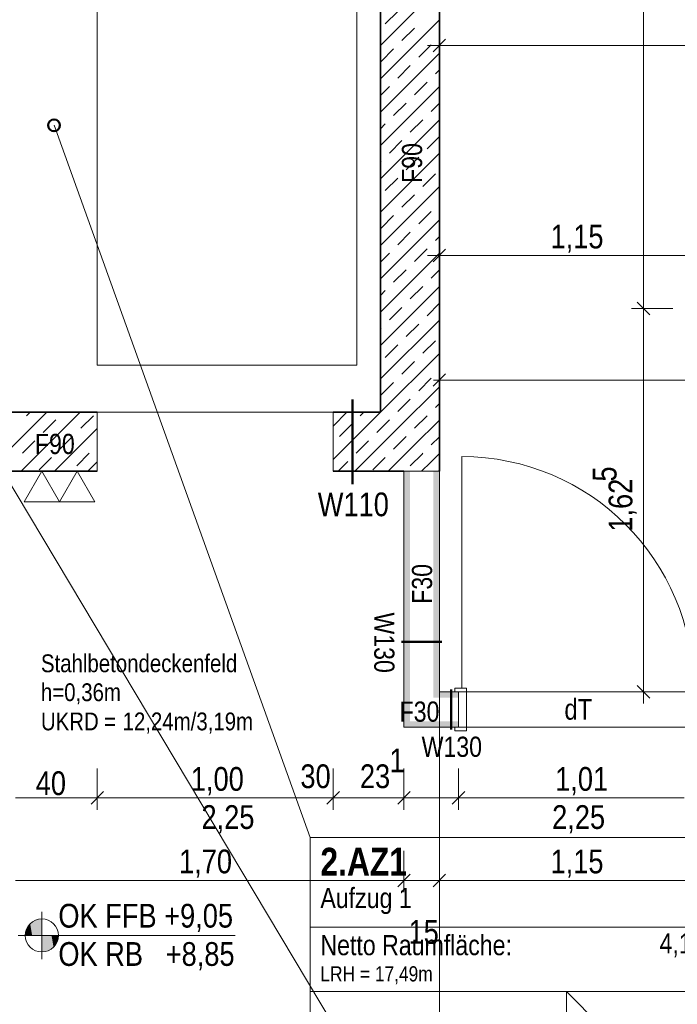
# Model space of a CAD drawing. Extents: x -634 to 300, y 62 to 1102.
# Tile 92 of 125: x -458 to -402, y 614 to 697. Entities that reach past the tile are written whole.
import ezdxf
from ezdxf.lldxf.tags import DXFTag

# ---------------------------------------------------------------- set-up
doc = ezdxf.new("R2010")
doc.units = 0
doc.layers.get('0').update_dxf_attribs({"lineweight": 13})
for name, color, linetype, lineweight, true_color in [('00 -Bauelemente -Gipskarton', 7, 'Continuous', 9, 0xff7fe6), ('00 -Bauelemente -Stahlbeton', 7, 'Continuous', 9, 0xff7fe6), ('30 -34 Innenwände- 1 tragend', 7, 'Continuous', 13, 0xdd0806), ('30 -34 Innenwände- 2 nichttragend', 7, 'Continuous', 18, 0xff7fe6), ('30 -34 Innenwände- 4 Türen_Fenster', 9, 'Continuous', 15, 0x808080), ('60- 61 allgemeine Ausstattung- 1 Möbel', 9, 'Continuous', 9, 0x808080), ('70 -72 Beschriftung- 1 Beschriftung allgemein', 7, 'Continuous', 9, 0xff6633), ('70 -72 Beschriftung- 2 Beschriftung Bauteile', 7, 'Continuous', 9, 0x9999ff), ('70 -75 Raumstempel- 1 Raumstempel-A06CPVZWL0', 1, 'Continuous', 50, 0xff0000), ('70 -75 Raumstempel-2 Verweislinie', 3, 'Continuous', 9, 0x00ff00), ('70 -76 Bemaßung- 2 Allgemein', 9, 'Continuous', 5, 0x808080)]:
    doc.layers.add(name, color=color, linetype=linetype, lineweight=lineweight, true_color=true_color)
for name, color, linetype, lineweight in [('70 -72 Beschriftung- 5 Höhenkoten-A06CPVZXL0', 7, 'Continuous', 15), ('70 -75 Raumstempel- 3 Wandstempel', 7, 'Continuous', 50), ('Keine-A06CPVZYL0', 7, 'Continuous', 9)]:
    doc.layers.add(name, color=color, linetype=linetype, lineweight=lineweight)
doc.styles.get("Standard").update_dxf_attribs({"font": 'ARIALN.TTF'})
tags = doc.linetypes.add('fein_strichliert-A06CPW01L0', pattern=[4, 1, -2, 1]).pattern_tags.tags
tags[8:9] = [DXFTag(74, 4), DXFTag(75, 0), DXFTag(340, '0'), DXFTag(46, 0.0), DXFTag(50, 0.0), DXFTag(44, 0.0), DXFTag(45, 0.0)]
tags[6:7] = [DXFTag(74, 4), DXFTag(75, 0), DXFTag(340, '0'), DXFTag(46, 0.0), DXFTag(50, 0.0), DXFTag(44, 0.0), DXFTag(45, 0.0)]
tags[4:5] = [DXFTag(74, 4), DXFTag(75, 0), DXFTag(340, '0'), DXFTag(46, 0.0), DXFTag(50, 0.0), DXFTag(44, 0.0), DXFTag(45, 0.0)]
tags = doc.linetypes.add('grob-A06CPVZVL0', pattern=[14, 3, -8, 3]).pattern_tags.tags
tags[8:9] = [DXFTag(74, 4), DXFTag(75, 0), DXFTag(340, '0'), DXFTag(46, 0.0), DXFTag(50, 0.0), DXFTag(44, 0.0), DXFTag(45, 0.0)]
tags[6:7] = [DXFTag(74, 4), DXFTag(75, 0), DXFTag(340, '0'), DXFTag(46, 0.0), DXFTag(50, 0.0), DXFTag(44, 0.0), DXFTag(45, 0.0)]
tags[4:5] = [DXFTag(74, 4), DXFTag(75, 0), DXFTag(340, '0'), DXFTag(46, 0.0), DXFTag(50, 0.0), DXFTag(44, 0.0), DXFTag(45, 0.0)]

# ---------------------------------------------------------------- blocks, each defined once
blk = doc.blocks.new('Referenz-A06CPW02L0')
at = {"layer": '00 -Bauelemente -Gipskarton', "color": 0, "linetype": 'Continuous', "lineweight": 0, "ltscale": 0.13}
for points in [[(-424.783, 637.434), (-424.783, 658.884), (-425.033, 637.184), (-425.033, 658.884)], [(-424.533, 637.684), (-424.533, 658.884), (-424.783, 637.434), (-424.783, 658.884)], [(-422.283, 639.934), (-422.283, 658.884), (-422.533, 639.684), (-422.533, 658.884)], [(-422.033, 640.184), (-422.033, 658.884), (-422.283, 639.934), (-422.283, 658.884)], [(-420.408, 639.934), (-422.283, 639.934), (-420.408, 639.684), (-422.533, 639.684)], [(-420.408, 640.184), (-422.033, 640.184), (-420.408, 639.934), (-422.283, 639.934)], [(-420.408, 637.434), (-424.783, 637.434), (-420.408, 637.184), (-425.033, 637.184)], [(-420.408, 637.684), (-424.533, 637.684), (-420.408, 637.434), (-424.783, 637.434)]]:
    blk.add_solid(points, dxfattribs=at)
at = {"layer": '00 -Bauelemente -Stahlbeton', "color": 0, "linetype": 'Continuous', "ltscale": 0.13}
for p, q in [((-451.033, 658.884), (-451.033, 663.884)), ((-431.033, 658.884), (-431.033, 663.884))]:
    blk.add_line(p, q, dxfattribs=at)
at = {"layer": '30 -34 Innenwände- 1 tragend', "color": 0, "lineweight": 35}
for p, q in [((-422.033, 720.884), (-422.033, 658.884)), ((-427.033, 715.884), (-427.033, 663.884)), ((-459.033, 663.884), (-451.033, 663.884)), ((-431.033, 663.884), (-427.033, 663.884)), ((-459.033, 658.884), (-451.033, 658.884)), ((-431.033, 658.884), (-425.033, 658.884))]:
    blk.add_line(p, q, dxfattribs=at)
at = {"layer": '30 -34 Innenwände- 1 tragend', "color": 0, "linetype": 'Continuous', "lineweight": -2, "ltscale": 0.13}
for p, q in [((-422.033, 720.884), (-422.033, 658.884)), ((-427.033, 715.884), (-427.033, 663.884)), ((-459.033, 663.884), (-451.033, 663.884)), ((-451.033, 658.884), (-451.033, 663.884)), ((-431.033, 663.884), (-427.033, 663.884)), ((-431.033, 658.884), (-431.033, 663.884)), ((-459.033, 658.884), (-451.033, 658.884)), ((-431.033, 658.884), (-425.033, 658.884))]:
    blk.add_line(p, q, dxfattribs=at)
at = {"layer": '30 -34 Innenwände- 1 tragend', "color": 0, "lineweight": 9}
for p, q in [((-427.033, 694.997), (-422.033, 699.997)), ((-427.033, 694.997), (-422.033, 699.997)), ((-426.616, 696.829), (-425.555, 697.89)), ((-426.616, 696.829), (-425.555, 697.89)), ((-427.033, 692.169), (-422.033, 697.169)), ((-427.033, 692.169), (-422.033, 697.169)), ((-425.201, 695.415), (-424.141, 696.476)), ((-425.201, 695.415), (-424.141, 696.476)), ((-423.787, 694.001), (-422.727, 695.061)), ((-423.787, 694.001), (-422.727, 695.061)), ((-427.033, 689.34), (-422.033, 694.34)), ((-427.033, 689.34), (-422.033, 694.34)), ((-426.969, 693.647), (-425.909, 694.708)), ((-426.969, 693.647), (-425.909, 694.708)), ((-425.555, 692.233), (-424.494, 693.294)), ((-425.555, 692.233), (-424.494, 693.294)), ((-422.373, 692.586), (-422.033, 692.926)), ((-422.373, 692.586), (-422.033, 692.926)), ((-427.033, 690.755), (-426.262, 691.526)), ((-427.033, 690.755), (-426.262, 691.526)), ((-427.033, 686.512), (-422.033, 691.512)), ((-427.033, 686.512), (-422.033, 691.512)), ((-424.141, 690.819), (-423.08, 691.879)), ((-424.141, 690.819), (-423.08, 691.879)), ((-425.909, 689.051), (-424.848, 690.112)), ((-425.909, 689.051), (-424.848, 690.112)), ((-422.727, 689.404), (-422.033, 690.098)), ((-422.727, 689.404), (-422.033, 690.098)), ((-427.033, 683.684), (-422.033, 688.684)), ((-427.033, 683.684), (-422.033, 688.684)), ((-427.033, 687.926), (-426.616, 688.344)), ((-427.033, 687.926), (-426.616, 688.344)), ((-424.494, 687.637), (-423.434, 688.697)), ((-424.494, 687.637), (-423.434, 688.697)), ((-423.08, 686.222), (-422.033, 687.269)), ((-423.08, 686.222), (-422.033, 687.269)), ((-426.262, 685.869), (-425.201, 686.93)), ((-426.262, 685.869), (-425.201, 686.93)), ((-427.033, 680.855), (-422.033, 685.855)), ((-427.033, 680.855), (-422.033, 685.855)), ((-427.033, 685.098), (-426.969, 685.162)), ((-427.033, 685.098), (-426.969, 685.162)), ((-424.848, 684.455), (-423.787, 685.515)), ((-424.848, 684.455), (-423.787, 685.515)), ((-423.434, 683.04), (-422.373, 684.101)), ((-423.434, 683.04), (-422.373, 684.101)), ((-426.616, 682.687), (-425.555, 683.748)), ((-426.616, 682.687), (-425.555, 683.748)), ((-427.033, 678.027), (-422.033, 683.027)), ((-427.033, 678.027), (-422.033, 683.027)), ((-425.201, 681.273), (-424.141, 682.333)), ((-425.201, 681.273), (-424.141, 682.333)), ((-423.787, 679.858), (-422.727, 680.919)), ((-423.787, 679.858), (-422.727, 680.919)), ((-427.033, 675.198), (-422.033, 680.198)), ((-427.033, 675.198), (-422.033, 680.198)), ((-426.969, 679.505), (-425.909, 680.566)), ((-426.969, 679.505), (-425.909, 680.566)), ((-425.555, 678.091), (-424.494, 679.151)), ((-425.555, 678.091), (-424.494, 679.151)), ((-422.373, 678.444), (-422.033, 678.784)), ((-422.373, 678.444), (-422.033, 678.784)), ((-427.033, 676.612), (-426.262, 677.384)), ((-427.033, 676.612), (-426.262, 677.384)), ((-427.033, 672.37), (-422.033, 677.37)), ((-427.033, 672.37), (-422.033, 677.37)), ((-424.141, 676.677), (-423.08, 677.737)), ((-424.141, 676.677), (-423.08, 677.737)), ((-425.909, 674.909), (-424.848, 675.969)), ((-425.909, 674.909), (-424.848, 675.969)), ((-422.727, 675.262), (-422.033, 675.956)), ((-422.727, 675.262), (-422.033, 675.956)), ((-427.033, 669.541), (-422.033, 674.541)), ((-427.033, 669.541), (-422.033, 674.541)), ((-427.033, 673.784), (-426.616, 674.202)), ((-427.033, 673.784), (-426.616, 674.202)), ((-424.494, 673.495), (-423.434, 674.555)), ((-424.494, 673.495), (-423.434, 674.555)), ((-423.08, 672.08), (-422.033, 673.127)), ((-423.08, 672.08), (-422.033, 673.127)), ((-426.262, 671.727), (-425.201, 672.787)), ((-426.262, 671.727), (-425.201, 672.787)), ((-427.033, 666.713), (-422.033, 671.713)), ((-427.033, 666.713), (-422.033, 671.713)), ((-427.033, 670.956), (-426.969, 671.02)), ((-427.033, 670.956), (-426.969, 671.02)), ((-424.848, 670.313), (-423.787, 671.373)), ((-424.848, 670.313), (-423.787, 671.373)), ((-423.434, 668.898), (-422.373, 669.959)), ((-423.434, 668.898), (-422.373, 669.959)), ((-427.033, 663.885), (-422.033, 668.885)), ((-427.033, 663.885), (-422.033, 668.885)), ((-426.616, 668.545), (-425.555, 669.605)), ((-426.616, 668.545), (-425.555, 669.605)), ((-425.201, 667.131), (-424.141, 668.191)), ((-425.201, 667.131), (-424.141, 668.191)), ((-426.969, 665.363), (-425.909, 666.423)), ((-426.969, 665.363), (-425.909, 666.423)), ((-423.787, 665.716), (-422.727, 666.777)), ((-423.787, 665.716), (-422.727, 666.777)), ((-425.62, 662.47), (-422.033, 666.056)), ((-425.62, 662.47), (-422.033, 666.056)), ((-425.555, 663.949), (-424.494, 665.009)), ((-425.555, 663.949), (-424.494, 665.009)), ((-459.033, 660.169), (-455.319, 663.884)), ((-459.033, 660.169), (-455.319, 663.884)), ((-457.49, 658.884), (-452.49, 663.884)), ((-457.49, 658.884), (-452.49, 663.884)), ((-457.021, 663.595), (-456.733, 663.884)), ((-457.021, 663.595), (-456.733, 663.884)), ((-431.033, 662.713), (-429.863, 663.884)), ((-431.033, 659.885), (-427.034, 663.884)), ((-431.033, 662.713), (-429.863, 663.884)), ((-431.033, 659.885), (-427.034, 663.884)), ((-428.737, 663.595), (-428.449, 663.884)), ((-428.737, 663.595), (-428.449, 663.884)), ((-422.373, 664.302), (-422.033, 664.642)), ((-422.373, 664.302), (-422.033, 664.642)), ((-455.607, 662.181), (-454.546, 663.241)), ((-455.607, 662.181), (-454.546, 663.241)), ((-452.425, 662.534), (-451.364, 663.595)), ((-452.425, 662.534), (-451.364, 663.595)), ((-427.323, 662.181), (-426.327, 663.177)), ((-427.323, 662.181), (-426.327, 663.177)), ((-426.327, 663.177), (-426.262, 663.241)), ((-426.327, 663.177), (-426.262, 663.241)), ((-424.205, 661.056), (-422.033, 663.228)), ((-424.205, 661.056), (-422.033, 663.228)), ((-424.141, 662.534), (-423.08, 663.595)), ((-424.141, 662.534), (-423.08, 663.595)), ((-454.662, 658.884), (-451.033, 662.512)), ((-454.662, 658.884), (-451.033, 662.512)), ((-430.505, 661.827), (-429.444, 662.888)), ((-430.505, 661.827), (-429.444, 662.888)), ((-429.206, 658.884), (-425.62, 662.47)), ((-429.206, 658.884), (-425.62, 662.47)), ((-457.375, 660.413), (-456.314, 661.474)), ((-457.375, 660.413), (-456.314, 661.474)), ((-454.193, 660.767), (-453.132, 661.827)), ((-454.193, 660.767), (-453.132, 661.827)), ((-429.091, 660.413), (-428.03, 661.474)), ((-429.091, 660.413), (-428.03, 661.474)), ((-425.909, 660.767), (-424.913, 661.763)), ((-425.909, 660.767), (-424.913, 661.763)), ((-424.913, 661.763), (-424.848, 661.827)), ((-424.913, 661.763), (-424.848, 661.827)), ((-422.727, 661.12), (-422.033, 661.813)), ((-422.727, 661.12), (-422.033, 661.813)), ((-426.378, 658.884), (-424.205, 661.056)), ((-426.378, 658.884), (-424.205, 661.056)), ((-455.961, 658.999), (-454.9, 660.06)), ((-455.961, 658.999), (-454.9, 660.06)), ((-452.779, 659.352), (-451.718, 660.413)), ((-452.779, 659.352), (-451.718, 660.413)), ((-430.62, 658.884), (-429.798, 659.706)), ((-430.62, 658.884), (-429.798, 659.706)), ((-427.676, 658.999), (-426.616, 660.06)), ((-427.676, 658.999), (-426.616, 660.06)), ((-424.494, 659.352), (-423.498, 660.348)), ((-424.494, 659.352), (-423.498, 660.348)), ((-423.498, 660.348), (-423.434, 660.413)), ((-423.498, 660.348), (-423.434, 660.413)), ((-422.791, 659.641), (-422.033, 660.399)), ((-422.791, 659.641), (-422.033, 660.399)), ((-451.833, 658.884), (-451.033, 659.684)), ((-451.833, 658.884), (-451.033, 659.684)), ((-423.549, 658.884), (-422.791, 659.641)), ((-423.549, 658.884), (-422.791, 659.641)), ((-422.135, 658.884), (-422.084, 658.934)), ((-422.135, 658.884), (-422.084, 658.934)), ((-422.084, 658.934), (-422.033, 658.985)), ((-422.084, 658.934), (-422.033, 658.985))]:
    blk.add_line(p, q, dxfattribs=at)
at = {"layer": '30 -34 Innenwände- 2 nichttragend', "color": 0, "linetype": 'Continuous', "ltscale": 0.18}
for p, q in [((-425.033, 658.884), (-425.033, 637.184)), ((-422.033, 658.884), (-425.033, 658.884)), ((-422.033, 658.884), (-422.033, 640.184)), ((-422.033, 640.184), (-420.408, 640.184)), ((-420.408, 640.184), (-420.728, 640.184)), ((-425.033, 637.184), (-420.408, 637.184)), ((-420.408, 637.184), (-420.728, 637.184))]:
    blk.add_line(p, q, dxfattribs=at)
at = {"layer": '30 -34 Innenwände- 4 Türen_Fenster', "color": 0, "linetype": 'Continuous', "ltscale": 0.15}
for p, q in [((-451.033, 663.884), (-431.033, 663.884)), ((-420.128, 640.484), (-420.728, 640.484)), ((-420.728, 640.484), (-420.728, 640.184)), ((-420.728, 640.184), (-420.408, 640.184)), ((-420.408, 640.184), (-420.408, 637.184)), ((-419.728, 640.484), (-420.128, 640.484)), ((-419.728, 636.884), (-419.728, 640.484)), ((-420.728, 637.184), (-420.728, 636.884)), ((-420.408, 637.184), (-420.728, 637.184)), ((-420.728, 636.884), (-419.728, 636.884))]:
    blk.add_line(p, q, dxfattribs=at)
at = {"layer": '30 -34 Innenwände- 4 Türen_Fenster', "color": 0, "linetype": 'fein_strichliert-A06CPW01L0', "ltscale": 0.15}
blk.add_line((-420.128, 640.484), (-420.128, 660.124), dxfattribs=at)
at = {"layer": '30 -34 Innenwände- 4 Türen_Fenster', "color": 0, "linetype": 'grob-A06CPVZVL0', "ltscale": 0.15}
for p, q in [((-420.408, 640.184), (-400.208, 640.184)), ((-420.408, 637.184), (-400.208, 637.184))]:
    blk.add_line(p, q, dxfattribs=at)
at = {"layer": '30 -34 Innenwände- 4 Türen_Fenster', "color": 0, "linetype": 'fein_strichliert-A06CPW01L0', "ltscale": 0.15}
blk.add_ellipse((-420.128, 640.484), major_axis=(19.64, 0), ratio=1, start_param=0, end_param=1.570796, dxfattribs=at)
at = {"layer": '60- 61 allgemeine Ausstattung- 1 Möbel', "color": 0, "linetype": 'Continuous', "ltscale": 0.13}
for p, q in [((-451.033, 667.884), (-451.033, 711.884)), ((-429.033, 711.884), (-429.033, 667.884)), ((-429.033, 667.884), (-451.033, 667.884))]:
    blk.add_line(p, q, dxfattribs=at)
at = {"layer": '70 -72 Beschriftung- 1 Beschriftung allgemein', "color": 0, "linetype": 'grob-A06CPVZVL0', "ltscale": 0.13}
for q in [(-459.033, 658.884), (-422.033, 658.884)]:
    blk.add_line((-422.033, 596.884), q, dxfattribs=at)
at = {"layer": '70 -72 Beschriftung- 2 Beschriftung Bauteile', "color": 0}
for p, q in [((-457.233, 656.285), (-455.733, 658.884)), ((-455.733, 658.884), (-454.233, 656.285)), ((-454.233, 656.285), (-452.733, 658.884)), ((-452.733, 658.884), (-451.233, 656.285)), ((-454.233, 656.285), (-457.233, 656.285)), ((-451.233, 656.285), (-454.233, 656.285))]:
    blk.add_line(p, q, dxfattribs=at)
at = {"layer": '70 -72 Beschriftung- 5 Höhenkoten-A06CPVZXL0', "color": 0, "linetype": 'Continuous', "ltscale": 0.15}
for p, q in [((-455.733, 617.516), (-455.733, 621.516)), ((-455.733, 619.516), (-455.733, 620.916)), ((-455.733, 620.916), (-455.733, 619.516)), ((-457.733, 619.516), (-439.331, 619.516)), ((-457.133, 619.516), (-455.733, 619.516)), ((-455.733, 619.516), (-457.133, 619.516)), ((-454.333, 619.516), (-455.733, 619.516)), ((-455.733, 619.516), (-455.733, 618.116)), ((-455.733, 619.516), (-454.333, 619.516)), ((-455.733, 618.116), (-455.733, 619.516))]:
    blk.add_line(p, q, dxfattribs=at)
for major_axis in [(0, 1.4), (1.4, 0), (-1.4, 0), (0, -1.4)]:
    blk.add_ellipse((-455.733, 619.516), major_axis=major_axis, ratio=1, start_param=0, end_param=1.570796, dxfattribs=at)
at = {"layer": '70 -72 Beschriftung- 5 Höhenkoten-A06CPVZXL0', "color": 0, "lineweight": 0}
for points in [[(-456.723, 619.516), (-456.866, 620.339), (-456.723, 620.506)], [(-456.556, 619.516), (-456.723, 620.506), (-456.556, 620.648)], [(-456.723, 619.516), (-456.723, 620.506), (-456.556, 619.516)], [(-456.369, 619.516), (-456.556, 620.648), (-456.369, 620.763)], [(-456.556, 619.516), (-456.556, 620.648), (-456.369, 619.516)], [(-456.166, 619.516), (-456.369, 620.763), (-456.166, 620.847)], [(-456.369, 619.516), (-456.369, 620.763), (-456.166, 619.516)], [(-455.952, 619.516), (-456.166, 620.847), (-455.952, 620.898)], [(-456.166, 619.516), (-456.166, 620.847), (-455.952, 619.516)], [(-455.733, 619.516), (-455.952, 620.898), (-455.733, 620.916)], [(-455.952, 619.516), (-455.952, 620.898), (-455.733, 619.516)], [(-457.116, 619.516), (-457.133, 619.516), (-457.116, 619.735)], [(-457.065, 619.516), (-457.116, 619.735), (-457.065, 619.948)], [(-457.116, 619.516), (-457.116, 619.735), (-457.065, 619.516)], [(-456.981, 619.516), (-457.065, 619.948), (-456.981, 620.151)], [(-457.065, 619.516), (-457.065, 619.948), (-456.981, 619.516)], [(-456.866, 619.516), (-456.981, 620.151), (-456.866, 620.339)], [(-456.981, 619.516), (-456.981, 620.151), (-456.866, 619.516)], [(-456.866, 619.516), (-456.866, 620.339), (-456.723, 619.516)], [(-455.733, 618.116), (-455.733, 619.516), (-455.514, 618.133)], [(-455.514, 618.133), (-455.733, 619.516), (-455.514, 619.516)], [(-455.514, 618.133), (-455.514, 619.516), (-455.301, 618.184)], [(-455.301, 618.184), (-455.514, 619.516), (-455.301, 619.516)], [(-455.301, 618.184), (-455.301, 619.516), (-455.098, 618.268)], [(-455.098, 618.268), (-455.301, 619.516), (-455.098, 619.516)], [(-455.098, 618.268), (-455.098, 619.516), (-454.91, 618.383)], [(-454.91, 618.383), (-455.098, 619.516), (-454.91, 619.516)], [(-454.91, 618.383), (-454.91, 619.516), (-454.743, 618.526)], [(-454.743, 618.526), (-454.91, 619.516), (-454.743, 619.516)], [(-454.743, 618.526), (-454.743, 619.516), (-454.601, 618.693)], [(-454.601, 618.693), (-454.743, 619.516), (-454.601, 619.516)], [(-454.601, 618.693), (-454.601, 619.516), (-454.486, 618.88)], [(-454.486, 618.88), (-454.601, 619.516), (-454.486, 619.516)], [(-454.486, 618.88), (-454.486, 619.516), (-454.402, 619.083)], [(-454.402, 619.083), (-454.486, 619.516), (-454.402, 619.516)], [(-454.402, 619.083), (-454.402, 619.516), (-454.351, 619.297)], [(-454.351, 619.297), (-454.402, 619.516), (-454.351, 619.516)], [(-454.351, 619.297), (-454.351, 619.516), (-454.333, 619.516)]]:
    blk.add_solid(points, dxfattribs=at)
at = {"layer": '70 -75 Raumstempel- 1 Raumstempel-A06CPVZWL0', "color": 0, "lineweight": 9}
for p, q in [((-432.984, 627.828), (-432.984, 601.688)), ((-396.66, 627.828), (-432.984, 627.828)), ((-396.66, 620.233), (-432.984, 620.233)), ((-432.984, 614.758), (-411.255, 614.758)), ((-408.372, 611.861), (-411.255, 614.758)), ((-396.66, 614.758), (-411.255, 614.758)), ((-411.255, 614.758), (-411.255, 601.688))]:
    blk.add_line(p, q, dxfattribs=at)
at = {"layer": '70 -75 Raumstempel- 3 Wandstempel', "color": 0, "linetype": 'Continuous', "ltscale": 0.5}
for p, q in [((-425.233, 644.409), (-421.833, 644.409)), ((-421.037, 636.984), (-421.037, 640.384))]:
    blk.add_line(p, q, dxfattribs=at)
at = {"layer": '70 -75 Raumstempel-2 Verweislinie', "color": 0, "linetype": 'Continuous', "ltscale": 0.13}
blk.add_line((-432.984, 627.828), (-454.694, 688.224), dxfattribs=at)
at = {"layer": '70 -75 Raumstempel-2 Verweislinie', "color": 0, "linetype": 'ByBlock', "lineweight": 50, "ltscale": 0.5}
blk.add_circle((-454.694, 688.224), 0.5, dxfattribs=at)
at = {"layer": '70 -76 Bemaßung- 2 Allgemein', "color": 0, "linetype": 'Continuous', "ltscale": 0.13}
for p, q in [((-404.733, 765.523), (-404.733, 673.744)), ((-422.033, 692.498), (-422.033, 695.998)), ((-423.033, 694.998), (-420.973, 694.998)), ((-372.794, 694.998), (-420.973, 694.998)), ((-422.033, 674.684), (-422.033, 678.184)), ((-423.033, 677.184), (-420.973, 677.184)), ((-400.094, 677.184), (-420.973, 677.184)), ((-404.733, 671.684), (-404.733, 673.744)), ((-404.733, 673.684), (-404.733, 671.623)), ((-402.233, 672.684), (-405.733, 672.684)), ((-402.233, 672.684), (-405.733, 672.684)), ((-404.733, 671.623), (-404.733, 641.244)), ((-422.033, 667.586), (-422.033, 665.624)), ((-422.564, 666.094), (-421.503, 667.155)), ((-422.533, 666.624), (-420.973, 666.624)), ((-368.394, 666.624), (-420.973, 666.624)), ((-404.733, 639.184), (-404.733, 641.244)), ((-402.233, 640.184), (-405.733, 640.184)), ((-451.033, 633.684), (-451.033, 630.184)), ((-451.033, 633.684), (-451.033, 630.184)), ((-431.033, 633.684), (-431.033, 630.184)), ((-431.033, 633.684), (-431.033, 630.184)), ((-425.033, 633.684), (-425.033, 630.184)), ((-425.033, 633.684), (-425.033, 630.184)), ((-420.408, 633.684), (-420.408, 630.184)), ((-420.408, 633.684), (-420.408, 630.184)), ((-452.094, 631.184), (-457.973, 631.184)), ((-450.033, 631.184), (-452.094, 631.184)), ((-452.033, 631.184), (-449.973, 631.184)), ((-432.094, 631.184), (-449.973, 631.184)), ((-432.094, 631.184), (-433.154, 631.184)), ((-430.033, 631.184), (-432.094, 631.184)), ((-430.033, 631.184), (-432.094, 631.184)), ((-425.033, 631.184), (-431.033, 631.184)), ((-426.094, 631.184), (-427.154, 631.184)), ((-424.033, 631.184), (-426.094, 631.184)), ((-426.033, 631.184), (-423.973, 631.184)), ((-420.408, 631.184), (-425.033, 631.184)), ((-423.973, 631.184), (-422.913, 631.184)), ((-421.408, 631.184), (-419.348, 631.184)), ((-421.408, 631.184), (-419.348, 631.184)), ((-419.348, 631.184), (-418.288, 631.184)), ((-401.269, 631.184), (-419.348, 631.184)), ((-425.033, 626.684), (-425.033, 623.184)), ((-425.033, 626.684), (-425.033, 623.184)), ((-422.033, 626.684), (-422.033, 623.184)), ((-422.033, 626.684), (-422.033, 623.184)), ((-426.094, 624.184), (-457.973, 624.184)), ((-426.094, 624.184), (-427.154, 624.184)), ((-424.033, 624.184), (-426.094, 624.184)), ((-424.033, 624.184), (-426.094, 624.184)), ((-422.033, 624.184), (-425.033, 624.184)), ((-423.033, 624.184), (-420.973, 624.184)), ((-423.033, 624.184), (-420.973, 624.184)), ((-420.973, 624.184), (-419.913, 624.184)), ((-400.094, 624.184), (-420.973, 624.184))]:
    blk.add_line(p, q, dxfattribs=at)
at = {"layer": '70 -76 Bemaßung- 2 Allgemein', "color": 0, "linetype": 'Continuous', "lineweight": 20, "ltscale": 0.2}
for p, q in [((-422.564, 694.467), (-421.503, 695.528)), ((-422.564, 676.653), (-421.503, 677.714)), ((-405.264, 673.214), (-404.203, 672.153)), ((-404.203, 672.153), (-405.264, 673.214)), ((-404.203, 639.653), (-405.264, 640.714)), ((-450.503, 631.714), (-451.564, 630.653)), ((-451.564, 630.653), (-450.503, 631.714)), ((-430.503, 631.714), (-431.564, 630.653)), ((-430.503, 631.714), (-431.564, 630.653)), ((-425.564, 630.653), (-424.503, 631.714)), ((-424.503, 631.714), (-425.564, 630.653)), ((-420.939, 630.653), (-419.878, 631.714)), ((-420.939, 630.653), (-419.878, 631.714)), ((-424.503, 624.714), (-425.564, 623.653)), ((-424.503, 624.714), (-425.564, 623.653)), ((-422.564, 623.653), (-421.503, 624.714)), ((-422.564, 623.653), (-421.503, 624.714))]:
    blk.add_line(p, q, dxfattribs=at)
at = {"layer": 'Keine-A06CPVZYL0', "color": 0, "lineweight": 50}
blk.add_line((-429.397, 657.799), (-429.397, 664.968), dxfattribs=at)
at = {"layer": '70 -72 Beschriftung- 1 Beschriftung allgemein', "color": 0, "linetype": 'Continuous', "ltscale": 0.13, "char_height": 1.51033, "attachment_point": 1}
for s, insert in [('{\\fArial Narrow;Stahlbetondeckenfeld}', (-455.809, 643.353)), ('{\\fArial Narrow;h=0,36m}', (-455.809, 640.899)), ('{\\fArial Narrow;UKRD}', (-455.809, 638.424)), ('{\\fArial Narrow;=}', (-450.468, 638.424)), ('{\\fArial Narrow;12,24m/3,19m}', (-448.886, 638.424))]:
    blk.add_mtext(s, dxfattribs=dict(at, insert=insert))
at = {"layer": '70 -72 Beschriftung- 5 Höhenkoten-A06CPVZXL0', "color": 0, "linetype": 'Continuous', "ltscale": 0.15, "char_height": 2.01377, "attachment_point": 1}
for s, insert in [('{\\fArial Narrow;OK FFB +9,05}', (-454.333, 622.196)), ('{\\fArial Narrow;OK RB   +8,85}', (-454.333, 618.95))]:
    blk.add_mtext(s, dxfattribs=dict(at, insert=insert))
at = {"layer": '70 -75 Raumstempel- 1 Raumstempel-A06CPVZWL0', "color": 0, "linetype": 'Continuous', "ltscale": 0.5, "attachment_point": 1, "rotation": 0}
for s, insert, char_height in [('{\\fArial Narrow|b1|i0;2.AZ1}', (-432.117, 626.952), 2.3536), ('{\\fArial Narrow;Aufzug 1}', (-432.117, 623.554), 1.71171), ('{\\fArial Narrow;Netto Raumfläche:}', (-432.117, 619.553), 1.71171), ('{\\fArial Narrow;4,16m²}', (-403.369, 619.704), 1.71171), ('{\\fArial Narrow;LRH = 17,49m}', (-432.117, 616.902), 1.28378)]:
    blk.add_mtext(s, dxfattribs=dict(at, insert=insert, char_height=char_height))
at = {"layer": '70 -75 Raumstempel- 3 Wandstempel', "color": 0, "linetype": 'Continuous', "ltscale": 0.5, "char_height": 1.71171, "attachment_point": 1}
for s, insert, rotation in [('{\\fArial Narrow;F90}', (-425.207, 683.337), 90), ('{\\fArial Narrow;F30}', (-424.357, 647.644), 90), ('{\\fArial Narrow;W130}', (-425.842, 646.91), 270)]:
    blk.add_mtext(s, dxfattribs=dict(at, insert=insert, rotation=rotation))
at = {"layer": '70 -75 Raumstempel- 3 Wandstempel', "color": 0, "linetype": 'Continuous', "ltscale": 0.5, "attachment_point": 1}
for s, insert, char_height in [('{\\fArial Narrow;F90}', (-456.32, 662.057), 1.71171), ('{\\fArial Narrow;W110}', (-432.339, 657.083), 2.01377), ('{\\fArial Narrow;F30}', (-425.405, 639.357), 1.71171), ('{\\fArial Narrow;W130}', (-423.538, 636.375), 1.71171)]:
    blk.add_mtext(s, dxfattribs=dict(at, insert=insert, char_height=char_height))
at = {"layer": '70 -76 Bemaßung- 2 Allgemein', "color": 0, "linetype": 'Continuous', "ltscale": 0.13, "char_height": 2.01377, "attachment_point": 1}
for s, insert in [('{\\fArial Narrow;1,15}', (-412.607, 679.799)), ('{\\fArial Narrow;1}', (-426.265, 635.368)), ('{\\fArial Narrow;1,00}', (-443.101, 633.799)), ('{\\fArial Narrow;30}', (-433.813, 634.026)), ('{\\fArial Narrow;23}', (-428.767, 634.026)), ('{\\fArial Narrow;1,01}', (-412.215, 633.799)), ('{\\fArial Narrow;40}', (-456.25, 633.435)), ('{\\fArial Narrow;2,25}', (-442.198, 630.565)), ('{\\fArial Narrow;2,25}', (-412.473, 630.565)), ('{\\fArial Narrow;1,70}', (-444.101, 626.799)), ('{\\fArial Narrow;1,15}', (-412.607, 626.799)), ('{\\fArial Narrow;15}', (-424.645, 620.822))]:
    blk.add_mtext(s, dxfattribs=dict(at, insert=insert))
at = {"layer": '70 -76 Bemaßung- 2 Allgemein', "color": 0, "linetype": 'Continuous', "ltscale": 0.13, "char_height": 2.01377, "attachment_point": 1, "rotation": 90}
for s, insert in [('{\\fArial Narrow;5}', (-409.026, 658.009)), ('{\\fArial Narrow;1,62}', (-407.683, 653.764))]:
    blk.add_mtext(s, dxfattribs=dict(at, insert=insert))
at = {"layer": 'Keine-A06CPVZYL0', "color": 0, "linetype": 'Continuous', "ltscale": 0.13, "insert": (-411.433, 639.579), "char_height": 1.76205, "attachment_point": 1}
blk.add_mtext('{\\fArial Narrow;dT}', dxfattribs=at)

msp = doc.modelspace()

# ---------------------------------------------------------------- block references
at = {"color": 8, "lineweight": 13, "ltscale": 0.13, "true_color": 0x808080}
msp.add_blockref('Referenz-A06CPW02L0', (0, 0), dxfattribs=at)

doc.saveas('drawing.dxf')
